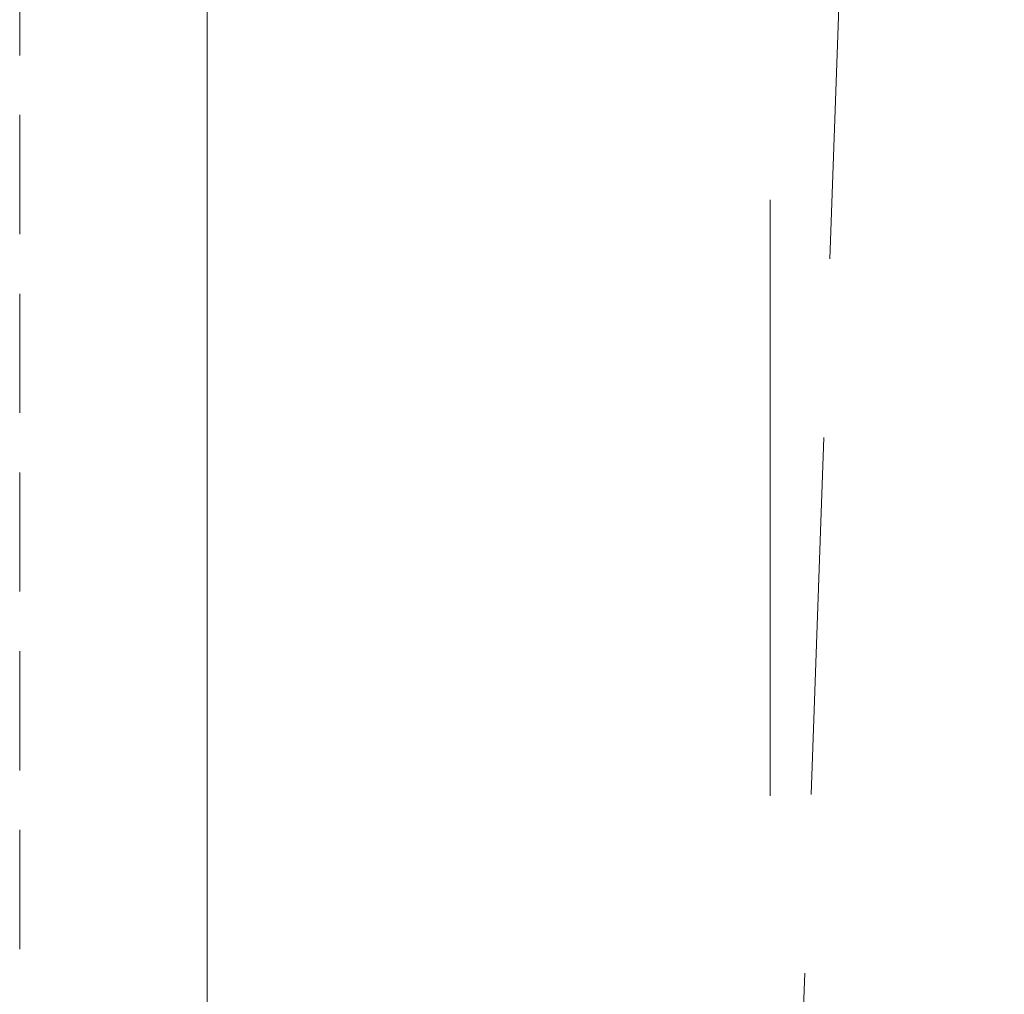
# Model space of a CAD drawing. Header units: millimetres. Extents: x 144573 to 336993, y 74252 to 247042.
# Tile 57 of 256: x 147061 to 147586, y 184837 to 185357. Entities that reach past the tile are written whole.
import ezdxf

# ---------------------------------------------------------------- set-up
doc = ezdxf.new("R2010")
doc.units = ezdxf.units.MM
for name, pattern in [('CK_Čerchovaná 50', [6, 3, -1.5, 0, -1.5]), ('ČERCHOVANÁ', [25.4, 12.7, -6.35, 0, -6.35]), ('ČÁRKOVANÁ', [19.05, 12.7, -6.35])]:
    doc.linetypes.add(name, pattern=pattern)
for name, color, linetype, lineweight in [('FASÁDA DETAILNÍ', 255, 'Continuous', 0), ('NOVA', 255, 'Continuous', 0), ('OSY', 255, 'Continuous', 0), ('TENKA', 255, 'Continuous', 0)]:
    doc.layers.add(name, color=color, linetype=linetype, lineweight=lineweight)

msp = doc.modelspace()

# ---------------------------------------------------------------- linework, layer by layer
at = {"layer": 'FASÁDA DETAILNÍ', "linetype": 'ČÁRKOVANÁ', "ltscale": 5}
msp.add_lwpolyline([(172961.48, 174955.259), (147061.48, 174955.259), (147061.48, 197955.259), (172961.48, 197955.259)], close=True, dxfattribs=at)
at = {"layer": 'NOVA', "linetype": 'ČÁRKOVANÁ', "ltscale": 15}
msp.add_line((147161.48, 175805.259), (147911.48, 197105.259), dxfattribs=at)
at = {"layer": 'NOVA'}
msp.add_line((147161.48, 175055.259), (147161.48, 190997.759), dxfattribs=at)
at = {"layer": 'NOVA', "ltscale": 5}
msp.add_line((147161.48, 175055.259), (147161.48, 190997.759), dxfattribs=at)
at = {"layer": 'OSY', "linetype": 'ČERCHOVANÁ', "ltscale": 25}
msp.add_line((147461.48, 199232.667), (147461.48, 174158.02), dxfattribs=at)
at = {"layer": 'TENKA', "linetype": 'CK_Čerchovaná 50', "ltscale": 50}
msp.add_line((147161.48, 174855.259), (147161.48, 198055.259), dxfattribs=at)
at = {"layer": 'TENKA', "ltscale": 20}
msp.add_lwpolyline([(147161.48, 181892.759), (147161.48, 186217.759)], close=True, dxfattribs=at)

doc.saveas('drawing.dxf')
